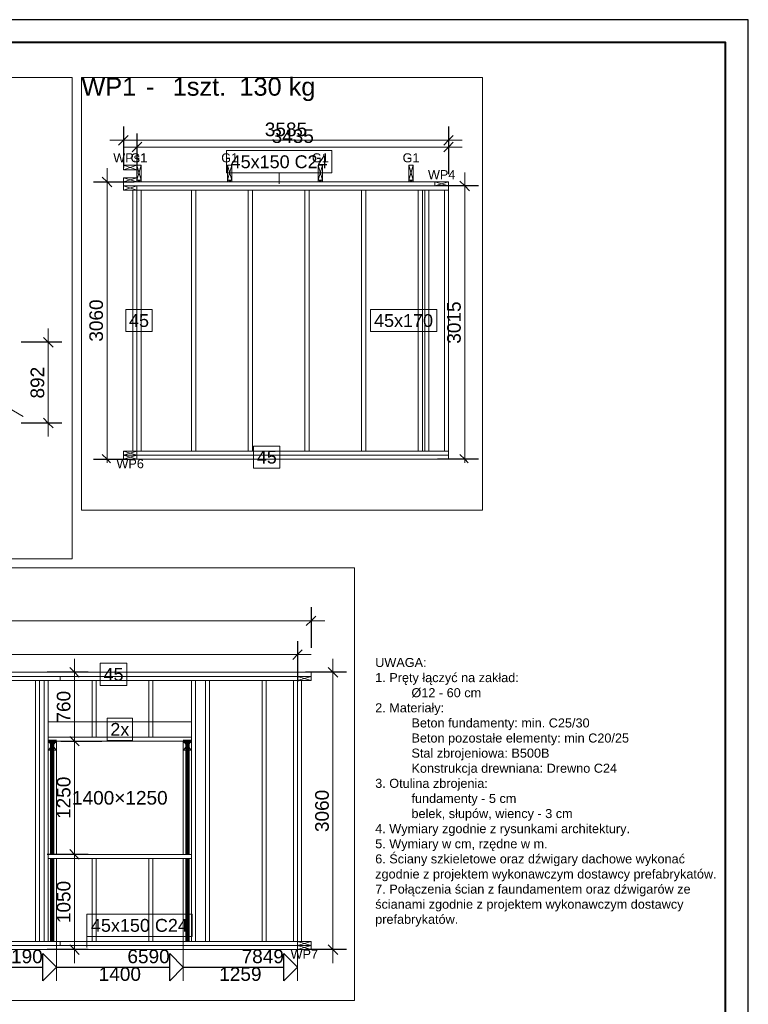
# Model space of a CAD drawing. Header units: centimetres. Extents: x 30569 to 37228, y -36705 to -28476.
# Tile 17 of 29: x 36425 to 37228, y -33984 to -32897. Entities that reach past the tile are written whole.
import ezdxf
from ezdxf.enums import TextEntityAlignment as Align

# ---------------------------------------------------------------- set-up
doc = ezdxf.new("R2010")
doc.units = ezdxf.units.CM
doc.layers.add('obrys', color=7, linetype='Continuous')
doc.layers.add('Standard', color=7, linetype='Continuous')
doc.layers.add('ramka', color=3, linetype='Continuous', lineweight=40)
doc.styles.add('Arial_PMR', font='arial.ttf')
doc.styles.get("Standard").update_dxf_attribs({"font": 'arial.ttf'})

msp = doc.modelspace()

# ---------------------------------------------------------------- linework, layer by layer
at = {"layer": 'Defpoints'}
msp.add_lwpolyline([(33978.4, -34997.11), (37228.4, -34997.11), (37228.4, -32897.11), (33978.4, -32897.11)], close=True, dxfattribs=at)
at = {"layer": 'ramka'}
msp.add_lwpolyline([(34128.4, -34972.11), (37203.4, -34972.11), (37203.4, -32922.11), (34128.4, -32922.11)], close=True, dxfattribs=at)
at = {"layer": 'Standard', "color": 0, "lineweight": 0}
for p, q in [((36482.91, -32960.97), (35307.97, -32960.97)), ((36482.91, -33492.14), (36482.91, -32960.97)), ((36935.1, -32960.97), (36492.91, -32960.97)), ((36492.91, -32960.97), (36492.91, -33438.35)), ((36935.1, -33438.35), (36935.1, -32960.97)), ((36769, -33041.64), (36652.97, -33041.64)), ((36652.97, -33041.64), (36652.97, -33066.12)), ((36769, -33066.12), (36769, -33041.64)), ((36652.97, -33066.12), (36769, -33066.12)), ((36571.03, -33216.87), (36541.89, -33216.87)), ((36541.89, -33216.87), (36541.89, -33241.35)), ((36571.03, -33241.35), (36571.03, -33216.87)), ((36884.76, -33216.87), (36811.6, -33216.87)), ((36811.6, -33216.87), (36811.6, -33241.35)), ((36884.76, -33241.35), (36884.76, -33216.87)), ((36541.89, -33241.35), (36571.03, -33241.35)), ((36811.6, -33241.35), (36884.76, -33241.35)), ((36711.93, -33367.62), (36682.78, -33367.62)), ((36682.78, -33367.62), (36682.78, -33385.96)), ((36682.78, -33367.62), (36682.78, -33392.1)), ((36711.93, -33385.96), (36711.93, -33367.62)), ((36711.93, -33392.1), (36711.93, -33367.62)), ((36682.78, -33392.1), (36711.93, -33392.1)), ((36492.91, -33438.35), (36935.1, -33438.35)), ((35307.97, -33492.14), (36482.91, -33492.14)), ((36794.12, -33502.14), (35889.52, -33502.14)), ((36794.12, -33979.53), (36794.12, -33502.14)), ((36542.91, -33607.29), (36513.76, -33607.29)), ((36513.76, -33607.29), (36513.76, -33631.77)), ((36542.91, -33631.77), (36542.91, -33607.29)), ((36513.76, -33631.77), (36542.91, -33631.77)), ((36549.31, -33668.04), (36521.3, -33668.04)), ((36521.3, -33668.04), (36521.3, -33692.52)), ((36549.31, -33692.52), (36549.31, -33668.04)), ((36456.3, -33693.28), (36456.3, -33703.28)), ((36465.3, -33693.28), (36456.3, -33693.28)), ((36456.3, -33693.28), (36465.3, -33703.28)), ((36456.3, -33703.28), (36465.3, -33693.28)), ((36465.3, -33703.28), (36465.3, -33693.28)), ((36521.3, -33692.52), (36549.31, -33692.52)), ((36605.3, -33693.28), (36605.3, -33703.28)), ((36614.3, -33693.28), (36605.3, -33693.28)), ((36605.3, -33693.28), (36614.3, -33703.28)), ((36605.3, -33703.28), (36614.3, -33693.28)), ((36614.3, -33703.28), (36614.3, -33693.28)), ((36456.3, -33703.28), (36465.3, -33703.28)), ((36605.3, -33703.28), (36614.3, -33703.28)), ((36614.94, -33884.31), (36498.9, -33884.31)), ((36498.9, -33884.31), (36498.9, -33908.79)), ((36614.94, -33908.79), (36614.94, -33884.31)), ((36498.9, -33908.79), (36614.94, -33908.79)), ((35889.52, -33979.53), (36794.12, -33979.53))]:
    msp.add_line(p, q, dxfattribs=at)
at = {"layer": 'Standard', "color": 5, "lineweight": 25}
for p, q in [((36539.21, -33015.11), (36539.21, -33060.11)), ((36897.76, -33015.11), (36897.76, -33060.11)), ((36539.21, -33030.11), (36533.91, -33035.41)), ((36539.21, -33030.11), (36544.51, -33024.81)), ((36554.21, -33022.61), (36554.21, -33067.61)), ((36897.76, -33030.11), (36892.46, -33035.41)), ((36897.76, -33022.61), (36897.76, -33067.61)), ((36897.76, -33030.11), (36903.06, -33024.81)), ((36554.21, -33037.61), (36548.91, -33042.91)), ((36554.21, -33037.61), (36559.51, -33032.31)), ((36897.76, -33037.61), (36892.46, -33042.91)), ((36897.76, -33037.61), (36903.06, -33032.31)), ((36521.21, -33076.11), (36515.91, -33070.81)), ((36506.21, -33076.11), (36551.21, -33076.11)), ((36521.21, -33076.11), (36526.51, -33081.41)), ((36930.76, -33080.61), (36885.76, -33080.61)), ((36915.76, -33080.61), (36910.46, -33075.31)), ((36915.76, -33080.61), (36921.06, -33085.91)), ((36456.39, -33253.06), (36451.09, -33247.76)), ((36471.39, -33253.06), (36426.39, -33253.06)), ((36456.39, -33253.06), (36461.7, -33258.37)), ((36471.39, -33342.25), (36426.39, -33342.25)), ((36456.39, -33342.25), (36451.09, -33336.95)), ((36456.39, -33342.25), (36461.7, -33347.55)), ((36521.21, -33382.11), (36515.91, -33376.81)), ((36915.76, -33382.11), (36910.46, -33376.81)), ((36506.21, -33382.11), (36551.21, -33382.11)), ((36521.21, -33382.11), (36525.06, -33385.96)), ((36930.76, -33382.11), (36885.76, -33382.11)), ((36915.76, -33382.11), (36919.61, -33385.96)), ((36746.25, -33545.46), (36746.25, -33590.46)), ((36746.25, -33560.46), (36740.95, -33565.77)), ((36746.25, -33560.46), (36751.56, -33555.16)), ((36731.25, -33582.78), (36731.25, -33627.78)), ((36731.25, -33597.78), (36736.56, -33592.48)), ((36731.25, -33597.78), (36725.95, -33603.09)), ((36500.3, -33617.28), (36455.3, -33617.28)), ((36485.3, -33617.28), (36480, -33611.98)), ((36485.3, -33617.28), (36490.61, -33622.59)), ((36785.25, -33617.28), (36740.25, -33617.28)), ((36770.25, -33617.28), (36764.95, -33611.98)), ((36770.25, -33617.28), (36775.56, -33622.59)), ((36470.3, -33693.28), (36515.3, -33693.28)), ((36485.3, -33693.28), (36480, -33687.98)), ((36485.3, -33693.28), (36480, -33687.98)), ((36485.3, -33693.28), (36490.61, -33698.59)), ((36485.3, -33693.28), (36490.61, -33698.59)), ((36485.3, -33818.28), (36480, -33812.98)), ((36485.3, -33818.28), (36480, -33812.98)), ((36500.3, -33818.28), (36455.3, -33818.28)), ((36485.3, -33818.28), (36490.61, -33823.59)), ((36485.3, -33818.28), (36490.61, -33823.59)), ((36485.3, -33923.28), (36480, -33917.98)), ((36770.25, -33923.28), (36764.95, -33917.98)), ((36450.3, -33957.78), (36450.3, -33927.78)), ((36450.3, -33927.78), (36465.3, -33942.78)), ((36500.3, -33923.28), (36455.3, -33923.28)), ((36485.3, -33923.28), (36490.61, -33928.59)), ((36590.3, -33957.78), (36590.3, -33927.78)), ((36590.3, -33927.78), (36605.3, -33942.78)), ((36716.25, -33957.78), (36716.25, -33927.78)), ((36716.25, -33927.78), (36731.25, -33942.78)), ((36785.25, -33923.28), (36740.25, -33923.28)), ((36770.25, -33923.28), (36775.56, -33928.59)), ((36227.6, -33942.78), (36450.3, -33942.78)), ((36465.3, -33942.78), (36450.3, -33957.78)), ((36465.3, -33942.78), (36590.3, -33942.78)), ((36605.3, -33942.78), (36590.3, -33957.78)), ((36605.3, -33942.78), (36716.25, -33942.78)), ((36731.25, -33942.78), (36716.25, -33957.78))]:
    msp.add_line(p, q, dxfattribs=at)
at = {"layer": 'Standard', "color": 5, "lineweight": 0}
for p, q in [((36912.76, -33030.11), (36524.21, -33030.11)), ((36539.21, -33037.61), (36912.76, -33037.61)), ((35958.65, -33063.63), (36428.88, -33335.11)), ((36521.21, -33061.11), (36521.21, -33385.96)), ((36915.76, -33065.61), (36915.76, -33385.96)), ((36456.39, -33357.25), (36456.39, -33238.06)), ((35931.35, -33560.46), (36761.25, -33560.46)), ((35931.35, -33597.78), (36746.25, -33597.78)), ((36485.3, -33938.28), (36485.3, -33602.28)), ((36770.25, -33602.28), (36770.25, -33938.28)), ((36465.3, -33957.78), (36465.3, -33912.78)), ((36605.3, -33957.78), (36605.3, -33912.78)), ((36731.25, -33957.78), (36731.25, -33912.78))]:
    msp.add_line(p, q, dxfattribs=at)
at = {"layer": 'Standard', "color": 150, "lineweight": 0}
for p, q in [((36539.21, -33057.55), (36539.21, -33062.74)), ((36554.21, -33057.55), (36539.21, -33057.55)), ((36539.21, -33057.55), (36554.21, -33062.74)), ((36539.21, -33062.74), (36554.21, -33057.55)), ((36539.21, -33062.74), (36554.21, -33062.74)), ((36554.21, -33062.74), (36554.21, -33057.55)), ((36554.21, -33057.55), (36554.21, -33074.29)), ((36558.71, -33057.55), (36554.21, -33057.55)), ((36554.21, -33057.55), (36558.71, -33074.29)), ((36554.21, -33074.29), (36558.71, -33057.55)), ((36558.71, -33074.29), (36558.71, -33057.55)), ((36654.21, -33057.55), (36654.21, -33074.29)), ((36658.71, -33057.55), (36654.21, -33057.55)), ((36654.21, -33057.55), (36658.71, -33074.29)), ((36654.21, -33074.29), (36658.71, -33057.55)), ((36658.71, -33074.29), (36658.71, -33057.55)), ((36754.21, -33057.55), (36754.21, -33074.29)), ((36758.71, -33057.55), (36754.21, -33057.55)), ((36754.21, -33057.55), (36758.71, -33074.29)), ((36754.21, -33074.29), (36758.71, -33057.55)), ((36758.71, -33074.29), (36758.71, -33057.55)), ((36854.21, -33057.55), (36854.21, -33074.29)), ((36858.71, -33057.55), (36854.21, -33057.55)), ((36854.21, -33057.55), (36858.71, -33074.29)), ((36854.21, -33074.29), (36858.71, -33057.55)), ((36858.71, -33074.29), (36858.71, -33057.55)), ((36554.21, -33071.61), (36539.21, -33071.61)), ((36539.21, -33071.61), (36539.21, -33076.11)), ((36539.21, -33076.11), (36554.21, -33071.61)), ((36554.21, -33076.11), (36539.21, -33071.61)), ((36554.21, -33076.11), (36554.21, -33071.61)), ((36554.21, -33074.29), (36558.71, -33074.29)), ((36554.21, -33074.29), (36554.21, -33076.11)), ((36558.71, -33074.29), (36554.21, -33074.29)), ((36554.21, -33074.29), (36558.71, -33076.11)), ((36554.21, -33076.11), (36558.71, -33074.29)), ((36558.71, -33076.11), (36558.71, -33074.29)), ((36654.21, -33074.29), (36658.71, -33074.29)), ((36654.21, -33074.29), (36654.21, -33076.11)), ((36658.71, -33074.29), (36654.21, -33074.29)), ((36654.21, -33074.29), (36658.71, -33076.11)), ((36654.21, -33076.11), (36658.71, -33074.29)), ((36658.71, -33076.11), (36658.71, -33074.29)), ((36754.21, -33074.29), (36758.71, -33074.29)), ((36754.21, -33074.29), (36754.21, -33076.11)), ((36758.71, -33074.29), (36754.21, -33074.29)), ((36754.21, -33074.29), (36758.71, -33076.11)), ((36754.21, -33076.11), (36758.71, -33074.29)), ((36758.71, -33076.11), (36758.71, -33074.29)), ((36854.21, -33074.29), (36858.71, -33074.29)), ((36854.21, -33074.29), (36854.21, -33076.11)), ((36858.71, -33074.29), (36854.21, -33074.29)), ((36854.21, -33074.29), (36858.71, -33076.11)), ((36854.21, -33076.11), (36858.71, -33074.29)), ((36858.71, -33076.11), (36858.71, -33074.29)), ((36539.21, -33076.11), (36554.21, -33076.11)), ((36539.21, -33080.61), (36539.21, -33085.11)), ((36554.21, -33080.61), (36539.21, -33080.61)), ((36539.21, -33080.61), (36554.21, -33085.11)), ((36539.21, -33085.11), (36554.21, -33080.61)), ((36539.21, -33085.11), (36554.21, -33085.11)), ((36549.71, -33085.11), (36549.71, -33373.11)), ((36554.21, -33085.11), (36549.71, -33085.11)), ((36554.21, -33076.11), (36558.71, -33076.11)), ((36554.21, -33085.11), (36554.21, -33080.61)), ((36554.21, -33373.11), (36554.21, -33085.11)), ((36654.21, -33076.11), (36658.71, -33076.11)), ((36754.21, -33076.11), (36758.71, -33076.11)), ((36854.21, -33076.11), (36858.71, -33076.11)), ((36897.76, -33076.11), (36882.76, -33076.11)), ((36882.76, -33076.11), (36882.76, -33080.61)), ((36897.76, -33076.11), (36882.76, -33080.61)), ((36882.76, -33076.11), (36897.76, -33080.61)), ((36882.76, -33080.61), (36897.76, -33080.61)), ((36897.76, -33080.61), (36897.76, -33076.11)), ((36554.21, -33373.11), (36539.21, -33373.11)), ((36539.21, -33373.11), (36539.21, -33377.61)), ((36539.21, -33377.61), (36554.21, -33373.11)), ((36554.21, -33377.61), (36539.21, -33373.11)), ((36539.21, -33377.61), (36554.21, -33377.61)), ((36554.21, -33377.61), (36539.21, -33377.61)), ((36539.21, -33377.61), (36539.21, -33382.11)), ((36539.21, -33382.11), (36554.21, -33377.61)), ((36554.21, -33382.11), (36539.21, -33377.61)), ((36549.71, -33373.11), (36554.21, -33373.11)), ((36554.21, -33377.61), (36554.21, -33373.11)), ((36554.21, -33382.11), (36554.21, -33377.61)), ((36539.21, -33382.11), (36554.21, -33382.11)), ((36746.25, -33621.78), (36731.25, -33621.78)), ((36731.25, -33621.78), (36731.25, -33626.28)), ((36746.25, -33621.78), (36731.25, -33626.28)), ((36731.25, -33621.78), (36746.25, -33626.28)), ((36731.25, -33626.28), (36746.25, -33626.28)), ((36735.75, -33626.28), (36731.25, -33626.28)), ((36731.25, -33626.28), (36731.25, -33914.28)), ((36735.75, -33914.28), (36735.75, -33626.28)), ((36746.25, -33626.28), (36746.25, -33621.78)), ((36731.25, -33914.28), (36735.75, -33914.28)), ((36746.25, -33914.28), (36731.25, -33914.28)), ((36731.25, -33914.28), (36731.25, -33918.78)), ((36746.25, -33918.78), (36731.25, -33914.28)), ((36746.25, -33914.28), (36731.25, -33918.78)), ((36731.25, -33918.78), (36746.25, -33918.78)), ((36746.25, -33918.78), (36731.25, -33918.78)), ((36731.25, -33918.78), (36731.25, -33923.28)), ((36746.25, -33923.28), (36731.25, -33918.78)), ((36746.25, -33918.78), (36731.25, -33923.28)), ((36746.25, -33918.78), (36746.25, -33914.28)), ((36746.25, -33923.28), (36746.25, -33918.78)), ((36731.25, -33923.28), (36746.25, -33923.28))]:
    msp.add_line(p, q, dxfattribs=at)
at = {"layer": 'Standard', "color": 8, "lineweight": 0}
for p, q in [((36710.99, -33078.36), (36710.99, -33066.12)), ((36498.9, -33921.03), (36498.9, -33896.55))]:
    msp.add_line(p, q, dxfattribs=at)
at = {"layer": 'Standard', "color": 22, "lineweight": 0}
for p, q in [((36539.21, -33076.11), (36539.21, -33080.61)), ((36882.76, -33076.11), (36539.21, -33076.11)), ((36539.21, -33080.61), (36882.76, -33080.61)), ((36554.21, -33080.61), (36554.21, -33085.11)), ((36897.76, -33080.61), (36554.21, -33080.61)), ((36554.21, -33085.11), (36897.76, -33085.11)), ((36558.71, -33085.11), (36554.21, -33085.11)), ((36554.21, -33085.11), (36554.21, -33373.11)), ((36558.71, -33373.11), (36558.71, -33085.11)), ((36618.96, -33085.11), (36614.46, -33085.11)), ((36614.46, -33085.11), (36614.46, -33373.11)), ((36618.96, -33373.11), (36618.96, -33085.11)), ((36681.46, -33085.11), (36676.96, -33085.11)), ((36676.96, -33085.11), (36676.96, -33373.11)), ((36681.46, -33373.11), (36681.46, -33085.11)), ((36743.96, -33085.11), (36739.46, -33085.11)), ((36739.46, -33085.11), (36739.46, -33373.11)), ((36743.96, -33373.11), (36743.96, -33085.11)), ((36806.46, -33085.11), (36801.96, -33085.11)), ((36801.96, -33085.11), (36801.96, -33373.11)), ((36806.46, -33373.11), (36806.46, -33085.11)), ((36868.96, -33085.11), (36864.46, -33085.11)), ((36864.46, -33085.11), (36864.46, -33373.11)), ((36868.96, -33373.11), (36868.96, -33085.11)), ((36876.26, -33085.11), (36871.76, -33085.11)), ((36871.76, -33085.11), (36871.76, -33373.11)), ((36876.26, -33373.11), (36876.26, -33085.11)), ((36893.26, -33085.11), (36876.26, -33085.11)), ((36876.26, -33085.11), (36876.26, -33373.11)), ((36882.76, -33080.61), (36882.76, -33076.11)), ((36897.76, -33085.11), (36893.26, -33085.11)), ((36893.26, -33085.11), (36893.26, -33373.11)), ((36893.26, -33373.11), (36893.26, -33085.11)), ((36897.76, -33085.11), (36897.76, -33080.61)), ((36897.76, -33373.11), (36897.76, -33085.11)), ((36897.76, -33373.11), (36554.21, -33373.11)), ((36554.21, -33373.11), (36554.21, -33377.61)), ((36554.21, -33373.11), (36558.71, -33373.11)), ((36554.21, -33377.61), (36897.76, -33377.61)), ((36897.76, -33377.61), (36554.21, -33377.61)), ((36554.21, -33377.61), (36554.21, -33382.11)), ((36614.46, -33373.11), (36618.96, -33373.11)), ((36676.96, -33373.11), (36681.46, -33373.11)), ((36739.46, -33373.11), (36743.96, -33373.11)), ((36801.96, -33373.11), (36806.46, -33373.11)), ((36864.46, -33373.11), (36868.96, -33373.11)), ((36871.76, -33373.11), (36876.26, -33373.11)), ((36876.26, -33373.11), (36893.26, -33373.11)), ((36893.26, -33373.11), (36897.76, -33373.11)), ((36897.76, -33377.61), (36897.76, -33373.11)), ((36897.76, -33382.11), (36897.76, -33377.61)), ((36554.21, -33382.11), (36897.76, -33382.11)), ((36746.25, -33617.28), (36223.25, -33617.28)), ((36746.25, -33621.78), (36746.25, -33617.28)), ((36469.35, -33621.78), (35946.35, -33621.78)), ((35946.35, -33626.28), (36469.35, -33626.28)), ((36223.25, -33621.78), (36746.25, -33621.78)), ((36446.68, -33626.28), (36442.18, -33626.28)), ((36442.18, -33626.28), (36442.18, -33914.28)), ((36446.68, -33914.28), (36446.68, -33626.28)), ((36456.3, -33626.28), (36451.8, -33626.28)), ((36451.8, -33626.28), (36451.8, -33914.28)), ((36456.3, -33914.28), (36456.3, -33626.28)), ((36469.35, -33626.28), (36469.35, -33621.78)), ((36469.35, -33621.78), (36469.35, -33626.28)), ((36731.25, -33621.78), (36469.35, -33621.78)), ((36469.35, -33626.28), (36731.25, -33626.28)), ((36509.18, -33626.28), (36504.68, -33626.28)), ((36504.68, -33626.28), (36504.68, -33688.78)), ((36509.18, -33688.78), (36509.18, -33626.28)), ((36571.68, -33626.28), (36567.18, -33626.28)), ((36567.18, -33626.28), (36567.18, -33688.78)), ((36571.68, -33688.78), (36571.68, -33626.28)), ((36618.8, -33626.28), (36614.3, -33626.28)), ((36614.3, -33626.28), (36614.3, -33914.28)), ((36618.8, -33914.28), (36618.8, -33626.28)), ((36634.18, -33626.28), (36629.68, -33626.28)), ((36629.68, -33626.28), (36629.68, -33914.28)), ((36634.18, -33914.28), (36634.18, -33626.28)), ((36696.68, -33626.28), (36692.18, -33626.28)), ((36692.18, -33626.28), (36692.18, -33914.28)), ((36696.68, -33914.28), (36696.68, -33626.28)), ((36731.25, -33626.28), (36726.75, -33626.28)), ((36726.75, -33626.28), (36726.75, -33914.28)), ((36731.25, -33626.28), (36731.25, -33621.78)), ((36731.25, -33914.28), (36731.25, -33626.28)), ((36614.3, -33671.78), (36456.3, -33671.78)), ((36456.3, -33671.78), (36456.3, -33688.78)), ((36614.3, -33671.78), (36456.3, -33671.78)), ((36456.3, -33671.78), (36456.3, -33688.78)), ((36614.3, -33688.78), (36614.3, -33671.78)), ((36614.3, -33688.78), (36614.3, -33671.78)), ((36614.3, -33688.78), (36456.3, -33688.78)), ((36456.3, -33688.78), (36456.3, -33693.28)), ((36456.3, -33688.78), (36614.3, -33688.78)), ((36456.3, -33688.78), (36614.3, -33688.78)), ((36456.3, -33693.28), (36614.3, -33693.28)), ((36465.3, -33693.28), (36456.3, -33693.28)), ((36456.3, -33693.28), (36456.3, -33818.28)), ((36465.3, -33818.28), (36465.3, -33693.28)), ((36504.68, -33688.78), (36509.18, -33688.78)), ((36567.18, -33688.78), (36571.68, -33688.78)), ((36614.3, -33693.28), (36605.3, -33693.28)), ((36605.3, -33693.28), (36605.3, -33818.28)), ((36614.3, -33693.28), (36614.3, -33688.78)), ((36614.3, -33818.28), (36614.3, -33693.28)), ((36456.3, -33818.28), (36456.3, -33822.78)), ((36614.3, -33818.28), (36456.3, -33818.28)), ((36456.3, -33818.28), (36465.3, -33818.28)), ((36456.3, -33822.78), (36614.3, -33822.78)), ((36465.3, -33822.78), (36456.3, -33822.78)), ((36456.3, -33822.78), (36456.3, -33914.28)), ((36465.3, -33914.28), (36465.3, -33822.78)), ((36509.18, -33822.78), (36504.68, -33822.78)), ((36504.68, -33822.78), (36504.68, -33914.28)), ((36509.18, -33914.28), (36509.18, -33822.78)), ((36571.68, -33822.78), (36567.18, -33822.78)), ((36567.18, -33822.78), (36567.18, -33914.28)), ((36571.68, -33914.28), (36571.68, -33822.78)), ((36605.3, -33818.28), (36614.3, -33818.28)), ((36614.3, -33822.78), (36605.3, -33822.78)), ((36605.3, -33822.78), (36605.3, -33914.28)), ((36614.3, -33822.78), (36614.3, -33818.28)), ((36614.3, -33914.28), (36614.3, -33822.78)), ((36469.35, -33914.28), (35946.35, -33914.28)), ((35946.35, -33918.78), (36469.35, -33918.78)), ((36731.25, -33918.78), (36208.25, -33918.78)), ((36442.18, -33914.28), (36446.68, -33914.28)), ((36451.8, -33914.28), (36456.3, -33914.28)), ((36456.3, -33914.28), (36465.3, -33914.28)), ((36731.25, -33914.28), (36469.35, -33914.28)), ((36469.35, -33914.28), (36469.35, -33918.78)), ((36469.35, -33918.78), (36469.35, -33914.28)), ((36469.35, -33918.78), (36731.25, -33918.78)), ((36504.68, -33914.28), (36509.18, -33914.28)), ((36567.18, -33914.28), (36571.68, -33914.28)), ((36605.3, -33914.28), (36614.3, -33914.28)), ((36614.3, -33914.28), (36618.8, -33914.28)), ((36629.68, -33914.28), (36634.18, -33914.28)), ((36692.18, -33914.28), (36696.68, -33914.28)), ((36726.75, -33914.28), (36731.25, -33914.28)), ((36731.25, -33918.78), (36731.25, -33914.28)), ((36731.25, -33923.28), (36731.25, -33918.78)), ((36208.25, -33923.28), (36731.25, -33923.28))]:
    msp.add_line(p, q, dxfattribs=at)
at = {"layer": 'Standard', "color": 0, "lineweight": 70}
for p, q in [((36456.3, -33693.28), (36465.3, -33693.28)), ((36605.3, -33693.28), (36614.3, -33693.28))]:
    msp.add_line(p, q, dxfattribs=at)
at = {"layer": 'Standard', "color": 1, "lineweight": 100}
for p, q in [((36460.8, -33693.28), (36460.8, -33818.28)), ((36609.8, -33693.28), (36609.8, -33818.28)), ((36460.8, -33822.78), (36460.8, -33914.28)), ((36609.8, -33822.78), (36609.8, -33914.28))]:
    msp.add_line(p, q, dxfattribs=at)

# ---------------------------------------------------------------- texts
at = {"layer": 'obrys', "insert": (36816.94, -33601.46), "char_height": 10, "width": 378.2847, "attachment_point": 1}
msp.add_mtext('UWAGA:\\P1. Pręty łączyć na zakład:\\P^I%%c12 - 60 cm\\P2. Materiały:\\P^IBeton fundamenty: min. C25/30\\P^IBeton pozostałe elementy: min C20/25\\P^IStal zbrojeniowa: B500B\\P^IKonstrukcja drewniana: Drewno C24\\P3. Otulina zbrojenia:\\P^I{\\fArial|b0|i0|c238|p0;fundamenty - 5 cm\\P}^Ibelek, słupów, wiency - 3 cm\\P4. Wymiary zgodnie z rysunkami architektury.\\P5. Wymiary w cm, rzędne w m.\\P6. Ściany szkieletowe oraz dźwigary dachowe wykonać zgodnie z projektem wykonawczym dostawcy prefabrykatów.\\P7. Połączenia ścian z faundamentem oraz dźwigarów ze ścianami zgodnie z projektem wykonawczym dostawcy prefabrykatów.', dxfattribs=at)
at = {"layer": 'Standard', "color": 0, "lineweight": 0, "style": 'Arial_PMR'}
for s, p in [('WP1', (36492.91, -32960.97)), ('-', (36564.17, -32960.97))]:
    msp.add_text(s, height=20, dxfattribs=at).set_placement(p, align=Align.TOP_LEFT)
for s, p in [('1szt.', (36652.63, -32960.97)), ('130 kg', (36751.04, -32960.97))]:
    msp.add_text(s, height=20, dxfattribs=at).set_placement(p, align=Align.TOP_RIGHT)
at = {"layer": 'Standard', "color": 5, "lineweight": 0, "style": 'Arial_PMR', "text_generation_flag": 6}
for s, rotation, p in [('3585', 180, (36718.49, -33030.11)), ('3060', 270, (36521.21, -33229.11)), ('3015', 270, (36915.76, -33231.36)), ('3060', 270, (36770.25, -33770.28))]:
    msp.add_text(s, height=15, rotation=rotation, dxfattribs=at).set_placement(p, align=Align.BOTTOM_CENTER)
at = {"layer": 'Standard', "color": 5, "lineweight": 0, "style": 'Arial_PMR'}
msp.add_text('3435', height=15, dxfattribs=at).set_placement((36725.99, -33037.61), align=Align.BOTTOM_CENTER)
at = {"layer": 'Standard', "color": 150, "lineweight": 0, "style": 'Arial_PMR'}
for s, p in [('WPs1', (36546.71, -33057.55)), ('G1', (36556.46, -33057.55)), ('G1', (36656.46, -33057.55)), ('G1', (36756.46, -33057.55)), ('G1', (36856.46, -33057.55)), ('WP4', (36890.26, -33076.11))]:
    msp.add_text(s, height=10, dxfattribs=at).set_placement(p, align=Align.BOTTOM_CENTER)
at = {"layer": 'Standard', "color": 0, "lineweight": 0, "style": 'Arial_PMR'}
for s, height, p in [('45x150 C24', 14.19, (36710.99, -33053.88)), ('45', 14.19, (36556.46, -33229.11)), ('45x170', 14.19, (36848.18, -33229.11)), ('45', 14.19, (36697.36, -33379.86)), ('45', 14.19, (36528.34, -33619.53)), ('2x', 14.19, (36535.3, -33680.28)), ('1400×1250', 15, (36535.3, -33755.78)), ('45x150 C24', 14.19, (36556.92, -33896.55))]:
    msp.add_text(s, height=height, dxfattribs=at).set_placement(p, align=Align.MIDDLE_CENTER)
at = {"layer": 'Standard', "color": 5, "lineweight": 0, "style": 'Arial_PMR'}
for s, p in [('892', (36456.39, -33297.66)), ('760', (36485.3, -33655.28)), ('1250', (36485.3, -33755.78)), ('1050', (36485.3, -33870.78))]:
    msp.add_text(s, height=15, rotation=90, dxfattribs=at).set_placement(p, align=Align.BOTTOM_CENTER)
at = {"layer": 'Standard', "color": 150, "lineweight": 0, "style": 'Arial_PMR'}
for s, p in [('WP6', (36546.71, -33382.11)), ('WP7', (36738.75, -33923.28))]:
    msp.add_text(s, height=10, dxfattribs=at).set_placement(p, align=Align.TOP_CENTER)
at = {"layer": 'Standard', "color": 5, "lineweight": 0, "style": 'Arial_PMR', "text_generation_flag": 6}
for s, p in [('5190', (36450.3, -33942.78)), ('6590', (36590.3, -33942.78)), ('7849', (36716.25, -33942.78))]:
    msp.add_text(s, height=15, rotation=180, dxfattribs=at).set_placement(p, align=Align.BOTTOM_RIGHT)
for s, p in [('1400', (36535.3, -33942.78)), ('1259', (36668.28, -33942.78))]:
    msp.add_text(s, height=15, rotation=180, dxfattribs=at).set_placement(p, align=Align.TOP_CENTER)

doc.saveas('drawing.dxf')
